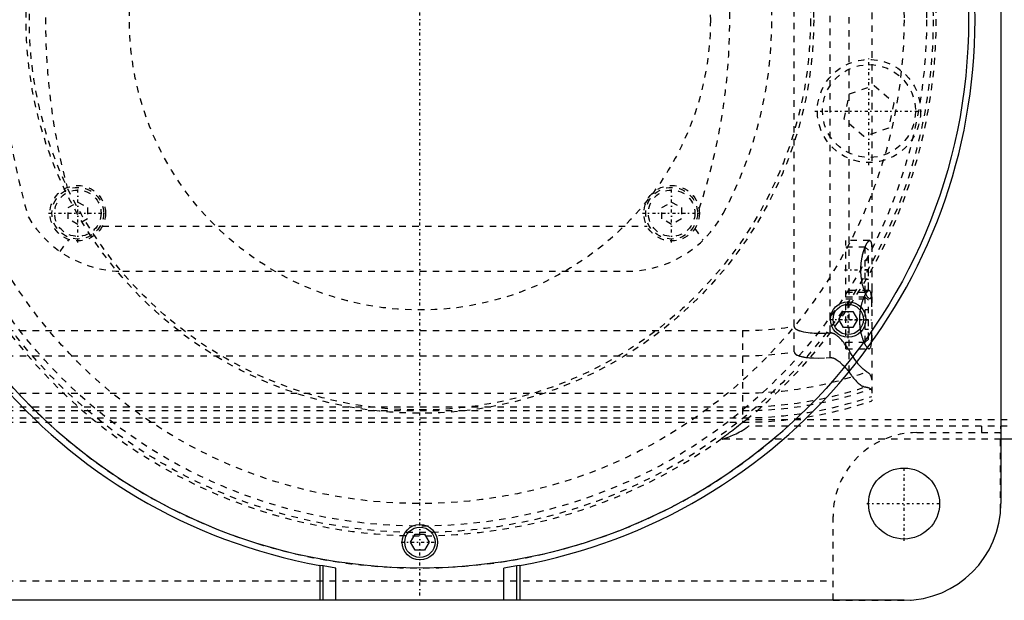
# Model space of a CAD drawing. Extents: x -602 to 168, y -90 to 90.
# Tile 8 of 10: x -62 to 91, y -90 to 0. Entities that reach past the tile are written whole.
import ezdxf

# ---------------------------------------------------------------- set-up
doc = ezdxf.new("R2010")
doc.units = 0
doc.linetypes.add('CENTER', pattern=[1.5, 0.45, -0.5, 0.05, -0.5])
doc.linetypes.add('DASHED', pattern=[2, 1, -1])
for name, color, linetype in [('AM_0', 7, 'CONTINUOUS'), ('AM_3', 7, 'DASHED'), ('AM_7', 7, 'CENTER')]:
    doc.layers.add(name, color=color, linetype=linetype)

msp = doc.modelspace()

# ---------------------------------------------------------------- linework, layer by layer
at = {"layer": 'AM_0', "color": 7, "linetype": 'CONTINUOUS'}
for p, q in [((90, 75), (90, -75)), ((64.91, -46.46), (65.63, -45.21)), ((65.63, -45.21), (67.07, -45.21)), ((67.07, -45.21), (67.79, -46.46)), ((65.63, -47.71), (64.91, -46.46)), ((67.79, -46.46), (67.07, -47.71)), ((67.07, -47.71), (65.63, -47.71)), ((125, -65), (90, -65)), ((-1.44, -81), (-0.72, -79.75)), ((-0.72, -79.75), (0.72, -79.75)), ((0.72, -79.75), (1.44, -81)), ((-0.72, -82.25), (-1.44, -81)), ((0.72, -82.25), (-0.72, -82.25)), ((1.44, -81), (0.72, -82.25)), ((-15.5, -84.59), (-15.5, -90)), ((-15, -84.68), (-15.5, -84.59)), ((-15, -90), (-15, -84.68)), ((-13, -85.01), (-15, -84.68)), ((-13, -90), (-13, -85.01)), ((15, -84.68), (13, -85.01)), ((13, -90), (13, -85.01)), ((15.5, -84.59), (15, -84.68)), ((15, -90), (15, -84.68)), ((15.5, -84.59), (15.5, -90)), ((75, -90), (-75, -90))]:
    msp.add_line(p, q, dxfattribs=at)
for centre, radius in [((0, 0), 85), ((66.35, -46.46), 2.75), ((66.35, -46.46), 2.35), ((75, -75), 5.5), ((0, -81), 2.75), ((0, -81), 2.35)]:
    msp.add_circle(centre, radius, dxfattribs=at)
for centre, radius, start, end in [((0, 0), 86, 100.3833, 259.6167), ((0, 0), 86, 280.3833, 79.6167), ((75, -75), 15, 270, 0)]:
    msp.add_arc(centre, radius, start, end, dxfattribs=at)
at = {"layer": 'AM_3', "color": 6, "linetype": 'DASHED'}
for p, q in [((70, 59.1), (70, -59.1)), ((66.48, -54.6), (66.48, 54.6)), ((63.58, -52.38), (63.58, 52.38)), ((58, -51.49), (58, 51.49)), ((66.55, -11.48), (70.38, -10.19)), ((70.38, -10.19), (73.41, -12.87)), ((65.74, -15.44), (66.55, -11.48)), ((73.41, -12.87), (72.6, -16.83)), ((68.77, -18.12), (65.74, -15.44)), ((72.6, -16.83), (68.77, -18.12)), ((-54.5, -29.13), (-53, -28.27)), ((-53, -28.27), (-51.5, -29.13)), ((37.5, -29.13), (39, -28.27)), ((39, -28.27), (40.5, -29.13)), ((-54.5, -30.87), (-54.5, -29.13)), ((-51.5, -29.13), (-51.5, -30.87)), ((37.5, -30.87), (37.5, -29.13)), ((40.5, -29.13), (40.5, -30.87)), ((-53, -31.73), (-54.5, -30.87)), ((-51.5, -30.87), (-53, -31.73)), ((-49.19, -32), (35.19, -32)), ((39, -31.73), (37.5, -30.87)), ((40.5, -30.87), (39, -31.73)), ((42.58, -32.38), (43.84, -34.2)), ((-55.72, -35.94), (-54.39, -34.07)), ((69.69, -34.25), (66, -34.25)), ((66, -51), (66, -34.25)), ((69, -35.25), (66, -35.25)), ((69.5, -35.75), (69, -35.25)), ((69, -42.25), (69, -35.25)), ((69.5, -41.75), (69.5, -35.75)), ((69.5, -37.25), (69, -37.25)), ((-46, -39), (32, -39)), ((69.5, -38.75), (69, -38.75)), ((69.5, -40.25), (69, -40.25)), ((69.59, -42), (66, -42)), ((66, -42.25), (69, -42.25)), ((69, -42.25), (69.5, -41.75)), ((69, -43), (66, -43)), ((66, -43.25), (69.69, -43.25)), ((69.5, -43.5), (69, -43)), ((69, -50), (69, -43)), ((69.5, -49.5), (69.5, -43.5)), ((69.5, -45), (69, -45)), ((69.5, -46.5), (69, -46.5)), ((-340, -48.19), (50, -48.19)), ((50, -48.19), (50, -62.39)), ((69.5, -48), (69, -48)), ((66, -50), (69, -50)), ((69, -50), (69.5, -49.5)), ((66, -51), (69.59, -51)), ((-340, -52.11), (50, -52.11)), ((-340, -57.89), (50, -57.89)), ((-340, -60.6), (50, -60.6)), ((-90, -60.02), (50, -60.02)), ((-90, -61.72), (50, -61.72)), ((-90, -62.39), (50, -62.39)), ((125, -62), (50.56, -62)), ((125, -63), (50.91, -63)), ((77, -64), (89.96, -64)), ((87, -63), (87, -64)), ((89.96, -76.12), (89.96, -64)), ((90, -65), (46.64, -65)), ((64, -89.96), (64, -77)), ((-64, -87), (64, -87)), ((64, -89.96), (76.12, -89.96))]:
    msp.add_line(p, q, dxfattribs=at)
for points in [[(68.45, -40.43, 0), (68.45, -40.39, 0), (68.44, -40.31, 0), (68.42, -40.23, 0), (68.42, -40.19, 0), (68.41, -40.15, 0), (68.4, -40.07, 0), (68.39, -39.99, 0), (68.38, -39.91, 0), (68.37, -39.83, 0), (68.37, -39.75, 0), (68.36, -39.71, 0), (68.36, -39.67, 0), (68.35, -39.59, 0), (68.34, -39.51, 0), (68.34, -39.43, 0), (68.33, -39.34, 0), (68.33, -39.26, 0), (68.33, -39.22, 0), (68.33, -39.18, 0), (68.32, -39.1, 0), (68.32, -39.02, 0), (68.32, -38.98, 0), (68.32, -38.94, 0), (68.32, -38.86, 0), (68.32, -38.78, 0), (68.32, -38.74, 0), (68.32, -38.7, 0), (68.32, -38.62, 0), (68.32, -38.54, 0), (68.32, -38.46, 0), (68.32, -38.38, 0), (68.33, -38.3, 0), (68.33, -38.26, 0), (68.33, -38.22, 0), (68.33, -38.13, 0), (68.34, -38.05, 0), (68.35, -37.97, 0), (68.35, -37.89, 0), (68.36, -37.81, 0), (68.36, -37.77, 0), (68.37, -37.73, 0), (68.38, -37.65, 0), (68.38, -37.57, 0), (68.39, -37.49, 0), (68.4, -37.41, 0), (68.42, -37.33, 0), (68.42, -37.29, 0), (68.43, -37.25, 0), (68.44, -37.17, 0), (68.45, -37.09, 0), (68.46, -37.02, 0), (68.48, -36.94, 0), (68.49, -36.86, 0), (68.5, -36.83, 0), (68.51, -36.79, 0), (68.52, -36.71, 0), (68.54, -36.64, 0), (68.55, -36.57, 0), (68.57, -36.5, 0), (68.59, -36.43, 0), (68.59, -36.39, 0), (68.6, -36.36, 0), (68.62, -36.29, 0), (68.64, -36.22, 0), (68.65, -36.19, 0), (68.66, -36.15, 0), (68.67, -36.09, 0), (68.69, -36.02, 0), (68.7, -35.99, 0), (68.71, -35.96, 0), (68.73, -35.9, 0), (68.75, -35.84, 0), (68.77, -35.78, 0), (68.79, -35.72, 0), (68.81, -35.66, 0), (68.82, -35.63, 0), (68.83, -35.6, 0), (68.85, -35.55, 0), (68.87, -35.5, 0), (68.89, -35.44, 0), (68.91, -35.39, 0), (68.93, -35.34, 0), (68.94, -35.31, 0), (68.95, -35.29, 0), (68.97, -35.24, 0), (68.99, -35.19, 0), (69.01, -35.14, 0), (69.03, -35.09, 0), (69.05, -35.05, 0), (69.06, -35.02, 0), (69.07, -35, 0), (69.09, -34.96, 0), (69.12, -34.91, 0), (69.14, -34.87, 0), (69.16, -34.83, 0), (69.18, -34.79, 0), (69.19, -34.77, 0), (69.2, -34.75, 0), (69.22, -34.72, 0), (69.24, -34.68, 0), (69.26, -34.65, 0), (69.28, -34.61, 0), (69.3, -34.58, 0), (69.31, -34.57, 0), (69.33, -34.55, 0), (69.35, -34.52, 0), (69.37, -34.5, 0), (69.38, -34.48, 0), (69.39, -34.47, 0), (69.41, -34.44, 0), (69.42, -34.42, 0), (69.43, -34.41, 0), (69.44, -34.4, 0), (69.46, -34.38, 0), (69.48, -34.36, 0), (69.5, -34.34, 0), (69.52, -34.33, 0), (69.54, -34.31, 0), (69.54, -34.31, 0), (69.55, -34.3, 0), (69.57, -34.29, 0), (69.59, -34.28, 0), (69.6, -34.27, 0), (69.62, -34.26, 0), (69.63, -34.26, 0), (69.64, -34.26, 0), (69.65, -34.25, 0), (69.66, -34.25, 0), (69.68, -34.25, 0), (69.69, -34.25, 0)], [(69.69, -34.25, 0), (69.7, -34.25, 0), (69.74, -34.26, 0), (69.78, -34.28, 0), (69.79, -34.3, 0), (69.81, -34.32, 0), (69.84, -34.36, 0), (69.87, -34.42, 0), (69.89, -34.48, 0), (69.91, -34.56, 0), (69.93, -34.65, 0), (69.94, -34.7, 0), (69.95, -34.75, 0), (69.96, -34.86, 0), (69.97, -34.99, 0), (69.98, -35.11, 0), (69.99, -35.25, 0), (69.99, -35.4, 0), (69.99, -35.47, 0), (70, -35.55, 0), (70, -35.71, 0), (70, -35.87, 0), (70, -35.96, 0)], [(69.69, -43.25, 0), (69.66, -43.25, 0), (69.6, -43.23, 0), (69.54, -43.19, 0), (69.51, -43.16, 0), (69.47, -43.13, 0), (69.4, -43.05, 0), (69.33, -42.96, 0), (69.25, -42.84, 0), (69.18, -42.7, 0), (69.1, -42.55, 0), (69.06, -42.47, 0), (69.02, -42.39, 0), (68.94, -42.21, 0), (68.87, -42.01, 0), (68.8, -41.81, 0), (68.73, -41.59, 0), (68.66, -41.36, 0), (68.63, -41.23, 0), (68.59, -41.11, 0), (68.53, -40.84, 0), (68.5, -40.68, 0), (68.49, -40.64, 0), (68.48, -40.59, 0), (68.48, -40.57, 0), (68.48, -40.54, 0), (68.47, -40.5, 0), (68.46, -40.45, 0), (68.45, -40.43, 0)], [(69.59, -42, 0), (69.58, -42, 0), (69.55, -42, 0), (69.52, -42.01, 0), (69.51, -42.02, 0), (69.49, -42.02, 0), (69.46, -42.04, 0), (69.43, -42.06, 0), (69.4, -42.08, 0), (69.37, -42.1, 0), (69.33, -42.13, 0), (69.32, -42.15, 0), (69.3, -42.17, 0), (69.26, -42.2, 0), (69.23, -42.25, 0), (69.19, -42.29, 0), (69.16, -42.34, 0), (69.12, -42.39, 0), (69.1, -42.42, 0), (69.08, -42.45, 0), (69.05, -42.51, 0), (69.01, -42.57, 0), (68.99, -42.6, 0), (68.97, -42.63, 0), (68.93, -42.7, 0), (68.9, -42.77, 0), (68.88, -42.81, 0), (68.86, -42.85, 0), (68.82, -42.92, 0), (68.78, -43, 0), (68.75, -43.09, 0), (68.71, -43.17, 0), (68.68, -43.26, 0), (68.66, -43.3, 0), (68.64, -43.34, 0), (68.61, -43.43, 0), (68.58, -43.53, 0), (68.54, -43.62, 0), (68.51, -43.73, 0), (68.48, -43.83, 0), (68.46, -43.88, 0), (68.45, -43.93, 0), (68.42, -44.04, 0), (68.39, -44.16, 0), (68.36, -44.27, 0), (68.33, -44.39, 0), (68.3, -44.51, 0), (68.29, -44.57, 0), (68.28, -44.63, 0), (68.25, -44.75, 0), (68.23, -44.87, 0), (68.21, -45, 0), (68.19, -45.13, 0), (68.17, -45.26, 0), (68.16, -45.32, 0), (68.15, -45.39, 0), (68.14, -45.52, 0), (68.13, -45.65, 0), (68.12, -45.78, 0), (68.11, -45.91, 0), (68.1, -46.04, 0), (68.1, -46.11, 0), (68.09, -46.17, 0), (68.09, -46.31, 0), (68.09, -46.44, 0), (68.09, -46.5, 0), (68.09, -46.56, 0), (68.09, -46.69, 0), (68.09, -46.83, 0), (68.1, -46.89, 0), (68.1, -46.96, 0), (68.11, -47.09, 0), (68.12, -47.22, 0), (68.13, -47.35, 0), (68.14, -47.48, 0), (68.15, -47.61, 0), (68.16, -47.68, 0), (68.17, -47.74, 0), (68.19, -47.87, 0), (68.21, -48, 0), (68.23, -48.13, 0), (68.25, -48.25, 0), (68.28, -48.37, 0), (68.29, -48.43, 0), (68.3, -48.49, 0), (68.33, -48.61, 0), (68.36, -48.73, 0), (68.39, -48.84, 0), (68.42, -48.96, 0), (68.45, -49.07, 0), (68.46, -49.12, 0), (68.48, -49.17, 0), (68.51, -49.27, 0), (68.54, -49.38, 0), (68.58, -49.47, 0), (68.61, -49.57, 0), (68.64, -49.66, 0), (68.66, -49.7, 0), (68.68, -49.74, 0), (68.71, -49.83, 0), (68.75, -49.91, 0), (68.78, -50, 0), (68.82, -50.08, 0), (68.86, -50.15, 0), (68.88, -50.19, 0), (68.9, -50.23, 0), (68.93, -50.3, 0), (68.97, -50.37, 0), (68.99, -50.4, 0), (69.01, -50.43, 0), (69.05, -50.49, 0), (69.08, -50.55, 0), (69.1, -50.58, 0), (69.12, -50.61, 0), (69.16, -50.66, 0), (69.19, -50.71, 0), (69.23, -50.75, 0), (69.26, -50.8, 0), (69.3, -50.83, 0), (69.32, -50.85, 0), (69.33, -50.87, 0), (69.37, -50.9, 0), (69.4, -50.92, 0), (69.43, -50.94, 0), (69.46, -50.96, 0), (69.49, -50.98, 0), (69.51, -50.98, 0), (69.52, -50.99, 0), (69.55, -51, 0), (69.58, -51, 0), (69.59, -51, 0)], [(70, -44.5, 0), (70, -44.38, 0), (70, -44.13, 0), (70, -43.9, 0), (69.99, -43.78, 0), (69.99, -43.67, 0), (69.99, -43.47, 0), (69.98, -43.27, 0), (69.97, -43.09, 0), (69.96, -42.92, 0), (69.94, -42.75, 0), (69.93, -42.68, 0), (69.92, -42.6, 0), (69.9, -42.47, 0), (69.87, -42.35, 0), (69.84, -42.25, 0), (69.8, -42.17, 0), (69.76, -42.1, 0), (69.74, -42.07, 0), (69.72, -42.05, 0), (69.67, -42.02, 0), (69.62, -42, 0), (69.59, -42, 0)], [(70, -41.54, 0), (70, -41.63, 0), (70, -41.79, 0), (70, -41.95, 0), (69.99, -42.03, 0), (69.99, -42.1, 0), (69.99, -42.25, 0), (69.98, -42.39, 0), (69.97, -42.51, 0), (69.96, -42.64, 0), (69.95, -42.75, 0), (69.94, -42.8, 0), (69.93, -42.85, 0), (69.91, -42.94, 0), (69.89, -43.02, 0), (69.87, -43.08, 0), (69.84, -43.14, 0), (69.81, -43.18, 0), (69.79, -43.2, 0), (69.78, -43.22, 0), (69.74, -43.24, 0), (69.7, -43.25, 0), (69.69, -43.25, 0)], [(63.58, -48.57, 0), (63.41, -48.58, 0), (63.07, -48.6, 0), (62.74, -48.62, 0), (62.57, -48.62, 0), (62.4, -48.63, 0), (62.07, -48.63, 0), (61.74, -48.63, 0), (61.42, -48.63, 0), (61.1, -48.62, 0), (60.78, -48.6, 0), (60.62, -48.58, 0), (60.46, -48.57, 0), (60.14, -48.54, 0), (59.8, -48.49, 0), (59.46, -48.43, 0), (59.13, -48.35, 0), (58.95, -48.3, 0), (58.9, -48.28, 0), (58.85, -48.27, 0), (58.82, -48.26, 0), (58.8, -48.25, 0), (58.75, -48.23, 0), (58.69, -48.21, 0), (58.67, -48.2, 0), (58.64, -48.19, 0), (58.59, -48.16, 0), (58.54, -48.14, 0), (58.51, -48.13, 0), (58.49, -48.11, 0), (58.44, -48.09, 0), (58.39, -48.06, 0), (58.34, -48.03, 0), (58.3, -48, 0), (58.25, -47.97, 0), (58.23, -47.95, 0), (58.21, -47.93, 0), (58.19, -47.91, 0), (58.18, -47.9, 0), (58.17, -47.9, 0), (58.17, -47.89, 0), (58.17, -47.89, 0), (58.16, -47.88, 0), (58.15, -47.88, 0), (58.15, -47.87, 0), (58.14, -47.86, 0), (58.13, -47.86, 0), (58.13, -47.85, 0), (58.13, -47.85, 0), (58.12, -47.84, 0), (58.12, -47.83, 0), (58.11, -47.83, 0), (58.11, -47.82, 0), (58.1, -47.81, 0), (58.1, -47.81, 0), (58.09, -47.81, 0), (58.09, -47.8, 0), (58.08, -47.79, 0), (58.08, -47.78, 0), (58.07, -47.78, 0), (58.07, -47.77, 0), (58.07, -47.76, 0), (58.07, -47.76, 0), (58.06, -47.75, 0), (58.06, -47.74, 0), (58.05, -47.73, 0), (58.05, -47.73, 0), (58.04, -47.72, 0), (58.04, -47.71, 0), (58.04, -47.71, 0), (58.04, -47.7, 0), (58.03, -47.69, 0), (58.03, -47.69, 0), (58.03, -47.68, 0), (58.03, -47.67, 0), (58.02, -47.67, 0), (58.02, -47.66, 0), (58.02, -47.66, 0), (58.02, -47.65, 0), (58.02, -47.64, 0), (58.01, -47.63, 0), (58.01, -47.62, 0), (58.01, -47.61, 0), (58.01, -47.61, 0), (58.01, -47.6, 0), (58.01, -47.59, 0), (58, -47.58, 0), (58, -47.57, 0), (58, -47.57, 0), (58, -47.56, 0), (58, -47.55, 0), (58, -47.55, 0), (58, -47.54, 0), (58, -47.53, 0), (58, -47.52, 0)], [(66.48, -51.17, 0), (66.4, -51.06, 0), (66.26, -50.84, 0), (66.11, -50.63, 0), (66.03, -50.53, 0), (65.95, -50.43, 0), (65.8, -50.23, 0), (65.65, -50.04, 0), (65.49, -49.85, 0), (65.34, -49.68, 0), (65.19, -49.52, 0), (65.11, -49.44, 0), (65.03, -49.36, 0), (64.88, -49.22, 0), (64.74, -49.09, 0), (64.58, -48.96, 0), (64.49, -48.89, 0), (64.46, -48.88, 0), (64.43, -48.86, 0), (64.42, -48.85, 0), (64.41, -48.84, 0), (64.38, -48.82, 0), (64.35, -48.8, 0), (64.32, -48.78, 0), (64.29, -48.77, 0), (64.26, -48.75, 0), (64.25, -48.74, 0), (64.24, -48.73, 0), (64.21, -48.72, 0), (64.18, -48.7, 0), (64.16, -48.7, 0), (64.15, -48.69, 0), (64.12, -48.68, 0), (64.08, -48.66, 0), (64.07, -48.66, 0), (64.05, -48.65, 0), (64.02, -48.64, 0), (63.99, -48.63, 0), (63.96, -48.62, 0), (63.93, -48.61, 0), (63.9, -48.6, 0), (63.88, -48.59, 0), (63.86, -48.59, 0), (63.83, -48.58, 0), (63.8, -48.58, 0), (63.76, -48.57, 0), (63.73, -48.57, 0), (63.7, -48.57, 0), (63.68, -48.57, 0), (63.66, -48.57, 0), (63.63, -48.57, 0), (63.6, -48.57, 0), (63.58, -48.57, 0)], [(69.59, -51, 0), (69.62, -51, 0), (69.67, -50.98, 0), (69.72, -50.95, 0), (69.74, -50.93, 0), (69.76, -50.9, 0), (69.8, -50.83, 0), (69.84, -50.75, 0), (69.87, -50.65, 0), (69.9, -50.53, 0), (69.92, -50.4, 0), (69.93, -50.32, 0), (69.94, -50.25, 0), (69.96, -50.08, 0), (69.97, -49.91, 0), (69.98, -49.73, 0), (69.99, -49.53, 0), (69.99, -49.33, 0), (69.99, -49.22, 0), (70, -49.1, 0), (70, -48.87, 0), (70, -48.62, 0), (70, -48.5, 0)], [(58, -51.49, 0), (58, -51.5, 0), (58, -51.52, 0), (58, -51.54, 0), (58, -51.55, 0), (58.01, -51.56, 0), (58.01, -51.58, 0), (58.02, -51.6, 0), (58.02, -51.62, 0), (58.03, -51.64, 0), (58.04, -51.66, 0), (58.04, -51.66, 0), (58.05, -51.67, 0), (58.06, -51.69, 0), (58.07, -51.71, 0), (58.08, -51.72, 0), (58.09, -51.74, 0), (58.1, -51.75, 0), (58.11, -51.76, 0), (58.12, -51.77, 0), (58.13, -51.78, 0), (58.15, -51.8, 0), (58.15, -51.81, 0), (58.16, -51.81, 0), (58.17, -51.83, 0), (58.19, -51.84, 0), (58.2, -51.84, 0), (58.2, -51.85, 0), (58.22, -51.86, 0), (58.23, -51.87, 0), (58.25, -51.88, 0), (58.26, -51.89, 0), (58.28, -51.91, 0), (58.29, -51.91, 0), (58.3, -51.92, 0), (58.31, -51.93, 0), (58.33, -51.94, 0), (58.35, -51.95, 0), (58.37, -51.96, 0), (58.38, -51.97, 0), (58.39, -51.97, 0), (58.4, -51.98, 0), (58.42, -51.99, 0), (58.44, -51.99, 0), (58.5, -52.02, 0), (58.61, -52.07, 0), (58.72, -52.11, 0), (58.78, -52.13, 0), (58.83, -52.14, 0), (58.94, -52.18, 0), (59.06, -52.21, 0), (59.17, -52.23, 0), (59.29, -52.26, 0), (59.41, -52.28, 0), (59.47, -52.29, 0), (59.53, -52.3, 0), (59.65, -52.32, 0), (59.77, -52.34, 0), (59.83, -52.35, 0)], [(69.24, -54.6, 0), (69.18, -54.57, 0), (69.06, -54.49, 0), (68.94, -54.39, 0), (68.87, -54.34, 0), (68.8, -54.28, 0), (68.66, -54.16, 0), (68.52, -54.02, 0), (68.37, -53.87, 0), (68.21, -53.71, 0), (68.05, -53.53, 0), (67.97, -53.43, 0), (67.89, -53.34, 0), (67.72, -53.13, 0), (67.56, -52.91, 0), (67.39, -52.68, 0), (67.22, -52.44, 0), (67.05, -52.18, 0), (66.97, -52.04, 0), (66.88, -51.91, 0), (66.72, -51.62, 0), (66.55, -51.33, 0), (66.48, -51.17, 0)], [(59.83, -52.35, 0), (59.94, -52.36, 0), (60.15, -52.38, 0), (60.36, -52.4, 0), (60.46, -52.41, 0), (60.56, -52.42, 0), (60.76, -52.43, 0), (60.96, -52.44, 0), (61.68, -52.45, 0), (62.94, -52.42, 0), (63.58, -52.38, 0)], [(63.58, -52.38, 0), (63.6, -52.38, 0), (63.63, -52.38, 0), (63.66, -52.38, 0), (63.67, -52.38, 0), (63.69, -52.38, 0), (63.72, -52.38, 0), (63.75, -52.38, 0), (63.77, -52.38, 0), (63.8, -52.38, 0), (63.83, -52.39, 0), (63.85, -52.39, 0), (63.86, -52.39, 0), (63.89, -52.4, 0), (63.92, -52.41, 0), (63.95, -52.41, 0), (63.98, -52.42, 0), (64.01, -52.43, 0), (64.02, -52.43, 0), (64.04, -52.44, 0), (64.06, -52.45, 0), (64.09, -52.46, 0), (64.11, -52.46, 0), (64.12, -52.47, 0), (64.15, -52.48, 0), (64.17, -52.49, 0), (64.19, -52.5, 0), (64.2, -52.5, 0), (64.23, -52.51, 0), (64.26, -52.53, 0), (64.28, -52.54, 0), (64.31, -52.55, 0), (64.34, -52.57, 0), (64.35, -52.57, 0), (64.36, -52.58, 0), (64.39, -52.6, 0), (64.41, -52.61, 0), (64.5, -52.66, 0), (64.65, -52.76, 0), (64.81, -52.88, 0), (64.96, -53, 0), (65.04, -53.06, 0), (65.12, -53.13, 0), (65.27, -53.27, 0), (65.43, -53.43, 0), (65.6, -53.59, 0), (65.76, -53.76, 0), (65.92, -53.94, 0), (66, -54.03, 0), (66.08, -54.12, 0), (66.24, -54.31, 0), (66.4, -54.5, 0), (66.48, -54.6, 0)], [(66.48, -54.6, 0), (66.55, -54.72, 0), (66.7, -54.94, 0), (66.85, -55.16, 0), (66.92, -55.26, 0), (67, -55.36, 0), (67.15, -55.55, 0), (67.3, -55.73, 0), (67.46, -55.9, 0), (67.61, -56.06, 0), (67.76, -56.2, 0), (67.83, -56.27, 0), (67.91, -56.33, 0), (68.05, -56.45, 0), (68.19, -56.55, 0), (68.33, -56.65, 0), (68.46, -56.73, 0), (68.59, -56.8, 0), (68.66, -56.82, 0), (68.72, -56.85, 0), (68.84, -56.89, 0), (68.95, -56.92, 0), (69.01, -56.93, 0)], [(70, -55.78, 0), (70, -55.74, 0), (69.99, -55.66, 0), (69.99, -55.58, 0), (69.98, -55.55, 0), (69.97, -55.51, 0), (69.95, -55.44, 0), (69.93, -55.37, 0), (69.9, -55.3, 0), (69.87, -55.23, 0), (69.84, -55.16, 0), (69.82, -55.13, 0), (69.79, -55.1, 0), (69.75, -55.03, 0), (69.7, -54.97, 0), (69.64, -54.91, 0), (69.58, -54.85, 0), (69.51, -54.79, 0), (69.48, -54.76, 0), (69.44, -54.73, 0), (69.37, -54.68, 0), (69.28, -54.63, 0), (69.24, -54.6, 0)], [(69.01, -56.93, 0), (69.06, -56.94, 0), (69.17, -56.96, 0), (69.27, -56.98, 0), (69.32, -56.99, 0), (69.36, -57, 0), (69.45, -57.03, 0), (69.53, -57.06, 0), (69.6, -57.09, 0), (69.67, -57.12, 0), (69.73, -57.15, 0), (69.76, -57.17, 0), (69.79, -57.19, 0), (69.83, -57.23, 0), (69.88, -57.27, 0), (69.91, -57.31, 0), (69.94, -57.36, 0), (69.96, -57.4, 0), (69.97, -57.43, 0), (69.98, -57.45, 0), (69.99, -57.5, 0), (70, -57.55, 0), (70, -57.58, 0)], [(50.56, -62, 0), (50.43, -62.11, 0), (50.16, -62.32, 0), (49.88, -62.54, 0), (49.74, -62.65, 0), (49.61, -62.76, 0), (49.33, -62.98, 0), (49.05, -63.2, 0), (48.77, -63.41, 0), (48.51, -63.62, 0), (48.25, -63.82, 0), (48.12, -63.91, 0), (47.99, -64, 0), (47.85, -64.11, 0), (47.81, -64.14, 0), (47.77, -64.17, 0), (47.76, -64.18, 0), (47.74, -64.2, 0), (47.7, -64.23, 0), (47.66, -64.25, 0), (47.62, -64.28, 0), (47.59, -64.31, 0), (47.55, -64.34, 0), (47.53, -64.35, 0), (47.51, -64.36, 0), (47.48, -64.39, 0), (47.44, -64.42, 0), (47.4, -64.44, 0), (47.37, -64.47, 0), (47.33, -64.49, 0), (47.32, -64.51, 0), (47.3, -64.52, 0), (47.26, -64.55, 0), (47.23, -64.57, 0), (47.2, -64.6, 0), (47.16, -64.62, 0), (47.13, -64.64, 0), (47.11, -64.65, 0), (47.1, -64.67, 0), (47.07, -64.69, 0), (47.04, -64.71, 0), (47.01, -64.73, 0), (46.98, -64.75, 0), (46.95, -64.77, 0), (46.94, -64.78, 0), (46.92, -64.79, 0), (46.9, -64.81, 0), (46.87, -64.83, 0), (46.86, -64.84, 0), (46.85, -64.85, 0), (46.83, -64.86, 0), (46.81, -64.88, 0), (46.8, -64.89, 0), (46.79, -64.89, 0), (46.77, -64.91, 0), (46.75, -64.92, 0), (46.73, -64.93, 0), (46.72, -64.94, 0), (46.7, -64.95, 0), (46.7, -64.96, 0), (46.69, -64.96, 0), (46.68, -64.97, 0), (46.67, -64.98, 0), (46.66, -64.98, 0), (46.65, -64.99, 0), (46.65, -64.99, 0), (46.64, -65, 0), (46.64, -65, 0), (46.64, -65, 0), (46.64, -65, 0), (46.64, -65, 0)], [(46.81, -65, 0), (46.82, -65, 0), (46.83, -65, 0), (46.85, -65, 0), (46.86, -65, 0), (46.87, -64.99, 0), (46.89, -64.99, 0), (46.91, -64.99, 0), (46.93, -64.98, 0), (46.96, -64.98, 0), (46.98, -64.97, 0), (47, -64.97, 0), (47.01, -64.97, 0), (47.03, -64.96, 0), (47.06, -64.95, 0), (47.09, -64.94, 0), (47.12, -64.94, 0), (47.15, -64.93, 0), (47.16, -64.92, 0), (47.18, -64.92, 0), (47.21, -64.91, 0), (47.24, -64.9, 0), (47.25, -64.89, 0), (47.27, -64.89, 0), (47.3, -64.88, 0), (47.34, -64.87, 0), (47.35, -64.86, 0), (47.37, -64.86, 0), (47.4, -64.85, 0), (47.44, -64.83, 0), (47.47, -64.82, 0), (47.5, -64.81, 0), (47.54, -64.8, 0), (47.56, -64.79, 0), (47.57, -64.79, 0), (47.61, -64.77, 0), (47.64, -64.76, 0), (47.77, -64.71, 0), (47.99, -64.62, 0), (48.23, -64.53, 0), (48.47, -64.42, 0), (48.6, -64.36, 0), (48.73, -64.3, 0), (48.99, -64.18, 0), (49.25, -64.05, 0), (49.51, -63.91, 0), (49.77, -63.76, 0), (50.04, -63.61, 0), (50.17, -63.53, 0), (50.29, -63.45, 0), (50.55, -63.28, 0), (50.69, -63.17, 0), (50.73, -63.14, 0), (50.77, -63.11, 0), (50.79, -63.09, 0), (50.81, -63.08, 0), (50.85, -63.05, 0), (50.89, -63.02, 0), (50.91, -63, 0)], [(89.96, -63, 0), (89.96, -63.04, 0), (89.96, -63.12, 0), (89.96, -63.2, 0), (89.96, -63.24, 0), (89.96, -63.28, 0), (89.96, -63.36, 0), (89.97, -63.44, 0), (89.97, -63.52, 0), (89.97, -63.6, 0), (89.98, -63.67, 0), (89.98, -63.71, 0), (89.98, -63.75, 0), (89.98, -63.83, 0), (89.99, -63.9, 0), (89.99, -63.97, 0), (89.99, -64.04, 0), (90, -64.11, 0), (90, -64.14, 0), (90, -64.17, 0), (90, -64.23, 0), (90, -64.29, 0), (90, -64.32, 0)]]:
    msp.add_polyline3d(points, dxfattribs=at)
for centre, radius in [((0, 0), 79.5), ((0, 0), 78.5), ((0, 0), 75), ((0, 0), 61), ((0, 0), 60.5), ((0, 0), 45), ((69.57, -14.16), 8), ((69.57, -14.16), 7.2), ((-53, -30), 4.3), ((39, -30), 4.3), ((-53, -30), 4), ((-53, -30), 3.6), ((39, -30), 4), ((39, -30), 3.6)]:
    msp.add_circle(centre, radius, dxfattribs=at)
for centre, radius, start, end in [((0, 0), 80, 54.3409, 305.6591), ((0, 0), 80, 309.195, 50.805), ((45, 0), 110, 163.8371, 196.1629), ((-45, 0), 93, 341.6079, 18.3921), ((-8.97, 0), 63.5, 331.7631, 28.2369), ((45, 0), 103, 165.3606, 194.6394), ((0, 0), 85, 180, 312.1683), ((32, -22), 17, 270, 331.7631), ((-46, -22), 17, 210.4702, 270), ((50, 0), 48.19, 270, 279.5555), ((50, 0), 52.11, 270, 278.8311), ((50, 0), 57.89, 270, 289.4116), ((50, 0), 60.02, 270, 288.4632), ((50, 0), 60.6, 270, 289.2721), ((50, 0), 61.72, 270, 288.9064), ((50, 0), 62.39, 270, 288.6977), ((77, -77), 13, 90, 180)]:
    msp.add_arc(centre, radius, start, end, dxfattribs=at)
at = {"layer": 'AM_7', "color": 4, "linetype": 'CENTER'}
for p, q in [((0, -89.25), (0, 89.25)), ((69.57, -22.56), (69.57, -5.76)), ((61.17, -14.16), (77.97, -14.16)), ((-53, -34.52), (-53, -25.48)), ((39, -34.52), (39, -25.48)), ((-57.52, -30), (-48.48, -30)), ((34.48, -30), (43.52, -30)), ((65.8, -38.75), (70.2, -38.75)), ((66.35, -49.35), (66.35, -43.57)), ((63.46, -46.46), (69.24, -46.46)), ((65.8, -46.5), (70.2, -46.5)), ((75, -80.78), (75, -69.22)), ((69.22, -75), (80.78, -75)), ((-2.89, -81), (2.89, -81))]:
    msp.add_line(p, q, dxfattribs=at)

doc.saveas('drawing.dxf')
